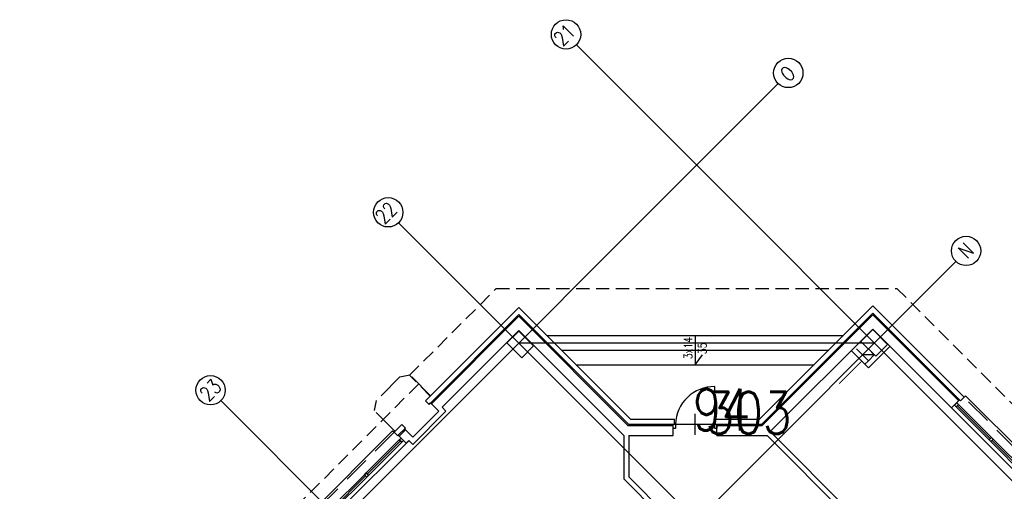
# Model space of a CAD drawing. Header units: centimetres. Extents: x -228435 to 111511, y -89367 to 428125.
# Tile 151 of 216: x -49969 to -26466, y 141740 to 152985. Entities that reach past the tile are written whole.
import ezdxf

# ---------------------------------------------------------------- set-up
doc = ezdxf.new("R2010")
doc.units = ezdxf.units.CM
doc.header["$LTSCALE"] = 50
doc.linetypes.add('DASHDOT2', pattern=[12.7, 6.35, -3.175, 0, -3.175])
doc.linetypes.add('HIDDEN', pattern=[9.525, 6.35, -3.175])
for name, color, linetype in [('ARCH_INFO_OPISY_IST', 8, 'Continuous'), ('ARCH_INFO_OSIE_IST', 8, 'DASHDOT2'), ('ARCH_INFO_OSIE_OPISY_IST', 8, 'Continuous'), ('ARCH_INFO_SCHODY_IST', 8, 'Continuous'), ('ARCH_MUROWANE_IST', 8, 'Continuous'), ('ARCH_NIEWIDOK_IST', 8, 'HIDDEN'), ('ARCH_OTWORY_WENTYLACJA_IST', 8, 'Continuous'), ('ARCH_WIDOK_IST', 8, 'Continuous'), ('ARCH_ŚLUSARKA_DRZWI_IST', 8, 'Continuous'), ('ARCH_ŚLUSARKA_OKNA_IST', 8, 'Continuous'), ('ARCH_ŻELBET_IST', 8, 'Continuous'), ('Osie rzutów$0$ARCH_INFO_OSIE_OPISY_IST', 8, 'Continuous')]:
    doc.layers.add(name, color=color, linetype=linetype)
doc.styles.add('Romans', font='Romans.shx')
doc.styles.add('ROMANS-250-CM', font='romans.shx', dxfattribs={"width": 0.8, "height": 50})
doc.styles.add('ROMANS-50-CM', font='romans.shx', dxfattribs={"width": 0.8, "height": 10})

# ---------------------------------------------------------------- blocks, each defined once
blk = doc.blocks.new('Osie rzutów')
at = {"layer": 'ARCH_INFO_OSIE_IST', "ltscale": 10}
for p, q in [((8446, 19738.7), (10662.2, 17522.5)), ((8927.4, 19646.5), (4880.9, 15600)), ((8021.7, 19314.5), (10237.9, 17098.3)), ((9351.6, 19222.2), (5514.5, 15385)), ((8308.5, 19027.6), (9157.1, 19027.6)), ((7597.4, 18890.2), (9813.6, 16674))]:
    blk.add_line(p, q, dxfattribs=at)
at = {"layer": 'ARCH_INFO_OSIE_OPISY_IST'}
for centre in [(8421.2, 19763.5), (8951.8, 19671.5), (7996.9, 19339.2), (9376.1, 19247.2), (7572.7, 18915)]:
    blk.add_circle(centre, 35, dxfattribs=at)
at = {"layer": 'ARCH_INFO_OSIE_OPISY_IST', "style": 'ROMANS-250-CM', "width": 0.8}
for s, p in [('21', (8412.8, 19733.2)), ('O', (8953.4, 19648.3)), ('22', (7987, 19308.3)), ('N', (9378.5, 19226.2)), ('23', (7567.8, 18885.9))]:
    blk.add_text(s, height=35, rotation=45, dxfattribs=at).set_placement(p)

msp = doc.modelspace()

# ---------------------------------------------------------------- linework, layer by layer
at = {"layer": 'ARCH_INFO_OPISY_IST', "elevation": 630}
msp.add_lwpolyline([(-30408.32676, 144304.4373, 20, 20, 0), (-30075.46944, 144637.29463, 150, 0, 0), (-29859.63552, 144853.12855, 0, 0, 0)], format="xyseb", dxfattribs=at)
at = {"layer": 'ARCH_INFO_SCHODY_IST'}
for p, q in [((-33847.43328, 145457.64966, 630), (-33847.43328, 144757.64966, 630)), ((-33847.43328, 144757.64966, 630), (-33673.43259, 144996.88163, 630))]:
    msp.add_line(p, q, dxfattribs=at)
at = {"layer": 'ARCH_MUROWANE_IST', "ltscale": 4}
for p, q in [((-38054.71863, 146124.93501, 630), (-40282.10499, 143897.54865, 630)), ((-38054.71863, 146124.93501, 630), (-40282.10499, 143897.54865, 630)), ((-38054.71863, 145955.22938, 630), (-40197.25217, 143812.69583, 630)), ((-38054.71863, 146124.93501, 630), (-35387.43328, 143457.64966, 630)), ((-38054.71863, 145955.22938, 630), (-35437.13891, 143337.64966, 630)), ((-29604.79259, 146160.29035, 630), (-32307.43328, 143457.64966, 630)), ((-29604.79259, 145990.58472, 630), (-32257.72765, 143337.64966, 630)), ((-27426.9037, 143982.40146, 630), (-29604.79259, 146160.29035, 630)), ((-27511.75652, 143897.54865, 630), (-29604.79259, 145990.58472, 630)), ((-38054.71863, 145912.80297, 630), (-40140.68363, 143826.83797, 630)), ((-38054.71863, 145912.80297, 630), (-35449.56531, 143307.64966, 630)), ((-29604.79259, 145948.15831, 630), (-32245.30124, 143307.64966, 630)), ((-27554.18293, 143897.54865, 630), (-29604.79259, 145948.15831, 630)), ((-38054.71863, 145573.39172, 630), (-39886.12519, 143741.98516, 630)), ((-38054.71863, 145573.39172, 630), (-35548.97657, 143067.64966, 630)), ((-29604.79259, 145608.74706, 630), (-32051.38205, 143162.1576, 630)), ((-27723.88855, 143727.84302, 630), (-29604.79259, 145608.74706, 630)), ((-29710.85861, 144682.43717, 630), (-30113.70132, 145085.27989, 630)), ((-29710.85861, 144852.1428, 630), (-29993.70132, 145134.98551, 630)), ((-29194.67066, 145198.62513, 630), (-29710.85861, 144682.43717, 630)), ((-29852.27996, 144993.56416, 630), (-29937.13278, 144908.71134, 630)), ((-29710.85861, 144852.1428, 630), (-29795.71142, 144767.28999, 630)), ((-29569.43725, 144993.56416, 630), (-29710.85861, 144852.1428, 630)), ((-40282.10499, 143897.54865, 630), (-40133.61256, 144046.04107, 630)), ((-40282.10499, 143897.54865, 630), (-40197.25217, 143812.69583, 630)), ((-40197.25217, 143812.69583, 630), (-40161.89683, 143848.05117, 630)), ((-40161.89683, 143848.05117, 630), (-39963.90693, 143650.06127, 630)), ((-27532.96972, 143918.76185, 630), (-27723.88855, 143727.84302, 630)), ((-27511.75652, 143897.54865, 630), (-27426.9037, 143982.40146, 630)), ((-40586.1609, 143027.80731, 630), (-39963.90693, 143650.06127, 630)), ((-40586.1609, 142858.10168, 630), (-39794.20131, 143650.06127, 630)), ((-39794.20131, 143650.06127, 630), (-39886.12519, 143741.98516, 630)), ((-35387.43328, 143457.64966, 630), (-34337.43328, 143457.64966, 630)), ((-33357.43328, 143457.64966, 630), (-32307.43328, 143457.64966, 630)), ((-40847.79041, 143331.86322, 630), (-41031.63817, 143148.01546, 630)), ((-41031.63817, 143148.01546, 630), (-40854.86148, 143324.79216, 630)), ((-41031.63817, 143148.01546, 630), (-40946.78536, 143063.16265, 630)), ((-40762.9376, 143247.01041, 630), (-40932.64323, 143077.30478, 630)), ((-40762.9376, 143204.584, 630), (-40911.43002, 143056.09158, 630)), ((-40847.79041, 143331.86322, 630), (-40762.9376, 143247.01041, 630)), ((-40762.9376, 143247.01041, 630), (-40784.1508, 143225.79721, 630)), ((-40784.1508, 143225.79721, 630), (-40593.23197, 143034.87837, 630)), ((-35449.56531, 143307.64966, 630), (-34367.43328, 143307.64966, 630)), ((-35437.13891, 143337.64966, 630), (-34337.43328, 143337.64966, 630)), ((-33357.43328, 143337.64966, 630), (-32257.72765, 143337.64966, 630)), ((-33327.43328, 143307.64966, 630), (-32245.30124, 143307.64966, 630)), ((-28791.61979, 139902.39533, 630), (-32051.38205, 143162.1576, 630)), ((-40946.78536, 143063.16265, 630), (-40932.64323, 143077.30478, 630)), ((-40932.64323, 143077.30478, 630), (-40741.72439, 142886.38595, 630)), ((-40741.72439, 142886.38595, 630), (-40678.08478, 142950.02556, 630)), ((-40586.1609, 142858.10168, 630), (-40678.08478, 142950.02556, 630)), ((-40593.23197, 143034.87837, 630), (-40586.1609, 143027.80731, 630)), ((-35548.97657, 143067.64966, 630), (-35548.97657, 142035.27376, 630)), ((-35428.97657, 143067.64966, 630), (-34367.43328, 143067.64966, 630)), ((-35428.97657, 143067.64966, 630), (-35428.97657, 142084.97939, 630)), ((-33327.43328, 143067.64966, 630), (-32126.57975, 143067.64966, 630)), ((-29512.86871, 140453.93862, 630), (-32126.57975, 143067.64966, 630)), ((-35548.97657, 142035.27376, 630), (-33946.42823, 140432.72542, 630)), ((-35428.97657, 142084.97939, 630), (-33953.49929, 140609.50212, 630))]:
    msp.add_line(p, q, dxfattribs=at)
at = {"layer": 'ARCH_NIEWIDOK_IST'}
for p, q in [((-40663.94265, 144505.66048, 630), (-38593.19626, 146576.40687, 630)), ((-38593.19626, 146576.40687, 630), (-29030.95962, 146576.40687, 630)), ((-15678.03756, 133223.48481, 630), (-29030.95962, 146576.40687, 630)), ((-40168.9679, 144010.68573, 630), (-40663.94265, 144505.66048, 630)), ((-40451.81061, 144293.52845, 630), (-55555.61146, 129189.7276, 630))]:
    msp.add_line(p, q, dxfattribs=at)
at = {"layer": 'ARCH_NIEWIDOK_IST', "ltscale": 2}
for p, q in [((-40893.75235, 144466.76961, 630), (-41459.43778, 143901.08418, 630)), ((-40893.75235, 144466.76961, 630), (-40656.87158, 144512.73155, 630)), ((-40161.89683, 144017.7568, 630), (-40656.87158, 144512.73155, 630)), ((-41459.43778, 143901.08418, 630), (-41505.39972, 143664.20341, 630)), ((-18114.3074, 134669.80515, 630), (-27426.9037, 143982.40146, 630)), ((-41010.42497, 143169.22866, 630), (-41505.39972, 143664.20341, 630)), ((-41031.63817, 143148.01546, 630), (-46045.02525, 138134.62838, 630))]:
    msp.add_line(p, q, dxfattribs=at)
at = {"layer": 'ARCH_OTWORY_WENTYLACJA_IST'}
msp.add_line((-29569.43725, 144993.56416, 630), (-29852.27996, 144993.56416, 630), dxfattribs=at)
at = {"layer": 'ARCH_OTWORY_WENTYLACJA_IST', "elevation": 630}
msp.add_lwpolyline([(-29852.27996, 144993.56416), (-29710.85861, 145134.98551), (-29569.43725, 144993.56416), (-29710.85861, 144852.1428)], close=True, dxfattribs=at)
at = {"layer": 'ARCH_WIDOK_IST'}
for p, q in [((-37387.43328, 145457.64966, 630), (-30307.43328, 145457.64966, 630)), ((-37037.43328, 145107.64966, 630), (-30657.43328, 145107.64966, 630)), ((-36687.43328, 144757.64966, 630), (-31007.43328, 144757.64966, 630)), ((-27426.9037, 143982.40146, 630), (-27391.54837, 144017.7568, 630)), ((-18078.95206, 134705.16049, 630), (-27391.54837, 144017.7568, 630)), ((-27723.88855, 143727.84302, 630), (-18368.84482, 134372.79929, 630)), ((-41066.99351, 143183.3708, 630), (-46080.38059, 138169.98372, 630)), ((-41066.99351, 143183.3708, 630), (-41031.63817, 143148.01546, 630)), ((-40692.22692, 142935.88343, 630), (-42269.07504, 141359.0353, 630))]:
    msp.add_line(p, q, dxfattribs=at)
at = {"layer": 'ARCH_ŚLUSARKA_DRZWI_IST'}
for p, q in [((-33377.43328, 143337.64966, 630), (-33377.43328, 144237.64966, 630)), ((-34337.43328, 143337.64966, 630), (-34337.43328, 143457.64966, 630)), ((-33847.43328, 143087.64966, 630), (-33847.43328, 143587.64966, 630)), ((-33357.43328, 143337.64966, 630), (-33357.43328, 143457.64966, 630)), ((-34367.43328, 143067.64966, 630), (-34367.43328, 143337.64966, 630)), ((-34317.43328, 143337.64966, 630), (-33377.43328, 143337.64966, 630)), ((-33327.43328, 143067.64966, 630), (-33327.43328, 143337.64966, 630))]:
    msp.add_line(p, q, dxfattribs=at)
at = {"layer": 'ARCH_ŚLUSARKA_DRZWI_IST', "elevation": 630}
for points in [[(-34317.43328, 143237.64966), (-34367.43328, 143237.64966), (-34367.43328, 143337.64966), (-34317.43328, 143337.64966)], [(-33327.43328, 143237.64966), (-33377.43328, 143237.64966), (-33377.43328, 143337.64966), (-33327.43328, 143337.64966)]]:
    msp.add_lwpolyline(points, close=True, dxfattribs=at)
at = {"layer": 'ARCH_ŚLUSARKA_DRZWI_IST'}
msp.add_arc((-33383.18344, 143302.76649, 630), 934.90085, 89.647596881, 177.861674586, dxfattribs=at)
at = {"layer": 'ARCH_ŚLUSARKA_OKNA_IST'}
for p, q in [((-26801.17382, 142996.04712, 630), (-27586.00273, 143780.87603, 630)), ((-41671.56981, 142147.45936, 630), (-40879.61022, 142939.41896, 630)), ((-26758.74741, 142953.62071, 630), (-25952.64568, 142147.51898, 630)), ((-42520.09795, 141298.93123, 630), (-41713.99622, 142105.03296, 630))]:
    msp.add_line(p, q, dxfattribs=at)
at = {"layer": 'ARCH_ŚLUSARKA_OKNA_IST', "elevation": 630}
for points in [[(-27557.71846, 143809.1603), (-27600.14487, 143851.58671), (-27656.71341, 143795.01816), (-27614.287, 143752.59176)], [(-26772.88955, 143024.33139), (-27557.71846, 143809.1603), (-27614.287, 143752.59176), (-26829.45809, 142967.76285)], [(-41699.85408, 142175.74364), (-40907.89449, 142967.70323), (-40851.32595, 142911.13469), (-41643.28554, 142119.17509)], [(-40907.89449, 142967.70323), (-40865.46808, 143010.12964), (-40808.89954, 142953.56109), (-40851.32595, 142911.13469)], [(-26730.46314, 142981.90498), (-26772.88955, 143024.33139), (-26829.45809, 142967.76285), (-26787.03168, 142925.33644)], [(-26730.46314, 142981.90498), (-25924.36141, 142175.80325), (-25980.92995, 142119.23471), (-26787.03168, 142925.33644)], [(-42548.38222, 141327.2155), (-41742.28049, 142133.31723), (-41685.71195, 142076.74869), (-42491.81368, 141270.64696)], [(-41742.28049, 142133.31723), (-41699.85408, 142175.74364), (-41643.28554, 142119.17509), (-41685.71195, 142076.74869)], [(-41699.85408, 142175.74364), (-41742.28049, 142133.31723), (-41685.71195, 142076.74869), (-41643.28554, 142119.17509)]]:
    msp.add_lwpolyline(points, close=True, dxfattribs=at)
at = {"layer": 'ARCH_ŻELBET_IST', "elevation": 630}
for points in [[(-38337.56134, 145276.40687), (-38054.71863, 145559.24958), (-37701.16524, 145205.69619), (-37984.00795, 144922.85348)], [(-29534.08191, 144958.20882), (-29251.2392, 145241.05153), (-29604.79259, 145594.60492), (-29887.6353, 145311.76221)]]:
    msp.add_lwpolyline(points, close=True, dxfattribs=at)

# ---------------------------------------------------------------- block references
at = {"layer": 'Osie rzutów$0$ARCH_INFO_OSIE_OPISY_IST', "xscale": 10, "yscale": 10, "zscale": 10}
msp.add_blockref('Osie rzutów', (-121140, -45000, 630), dxfattribs=at)

# ---------------------------------------------------------------- texts
at = {"layer": 'ARCH_INFO_SCHODY_IST', "style": 'ROMANS-50-CM', "width": 0.8}
for s, p in [('3x14', (-33915.44173, 144890.71451, 630)), ('35', (-33577.22088, 145009.74116, 630))]:
    msp.add_text(s, height=200, rotation=90, dxfattribs=at).set_placement(p)
at = {"layer": 'ARCH_ŚLUSARKA_DRZWI_IST', "style": 'Romans', "width": 0.8}
for s, p in [('94', (-33901.90637, 143185.26871, 630)), ('303', (-33601.90637, 143109.07823, 630))]:
    msp.add_text(s, height=1000, dxfattribs=at).set_placement(p)

doc.saveas('drawing.dxf')
